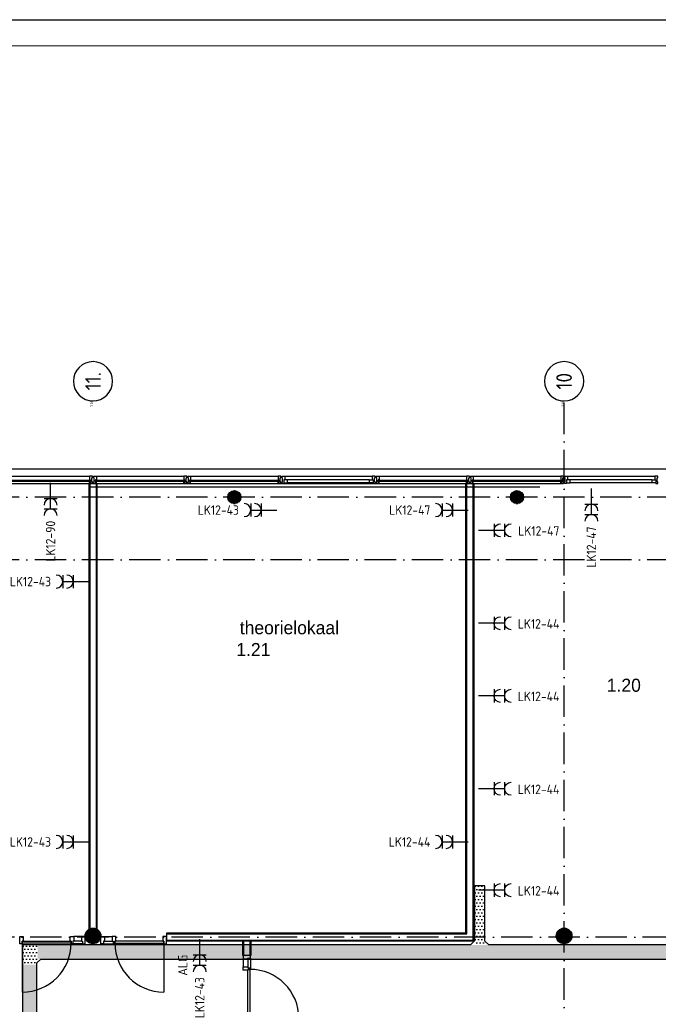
# Model space of a CAD drawing. Header units: millimetres. Extents: x 84333 to 241285, y -2244 to 84291.
# Tile 49 of 74: x 155617 to 167818, y 65492 to 84291. Entities that reach past the tile are written whole.
import ezdxf
from ezdxf.enums import TextEntityAlignment as Align

# ---------------------------------------------------------------- set-up
doc = ezdxf.new("R2010")
doc.units = ezdxf.units.MM
doc.header["$LTSCALE"] = 100
for name, pattern in [('CENTER2', [1.125, 0.75, -0.125, 0.125, -0.125]), ('DASHDOT', [9, 6, -1.5, 0, -1.5]), ('SMALL_DASH', [1.5, 0.5, -1])]:
    doc.linetypes.add(name, pattern=pattern)
doc.layers.get('0').update_dxf_attribs({"linetype": 'CONTINUOUS'})
for name, color, linetype in [('AFDELING', 4, 'CONTINUOUS'), ('AL$7----_STRAMIEN', 1, 'DASHDOT'), ('AL21----_BUITENWAND', 4, 'CONTINUOUS'), ('AL22----_BINNENWAND', 7, 'CONTINUOUS'), ('AL28----_KONSTRUKTIE', 3, 'CONTINUOUS'), ('AL31----_BUITENKOZ', 7, 'CONTINUOUS'), ('AL32----_BINNENKOZ', 7, 'CONTINUOUS'), ('AL32----_DRAAIRICHTING', 1, 'CONTINUOUS'), ('ALN-----_BLOCKNAAM', 2, 'CONTINUOUS'), ('ALXAA---_GEWBETON', 12, 'CONTINUOUS'), ('ALXOU---_GLAS', 7, 'CONTINUOUS'), ('BOUW', 8, 'CONTINUOUS'), ('EB63103-_ATTRIB', 2, 'CONTINUOUS'), ('EL63103-_LICHT-WCD230V', 3, 'CONTINUOUS'), ('EL6441--_DATACOM', 3, 'CONTINUOUS'), ('KABELGGOOT1', 8, 'CONTINUOUS'), ('LIJN025', 10, 'CONTINUOUS'), ('LIJN050', 90, 'CONTINUOUS'), ('TEKST25', 10, 'CONTINUOUS'), ('TEKST35', 50, 'CONTINUOUS'), ('TEKST50', 90, 'CONTINUOUS'), ('wandgoot bestaand', 30, 'CONTINUOUS')]:
    doc.layers.add(name, color=color, linetype=linetype)
doc.styles.add('1_8', font='ISO', dxfattribs={"height": 1.8})
doc.styles.add('BURO-025', font='BUROFONT.shx', dxfattribs={"height": 250})
doc.styles.add('ISO', font='ISO.shx')
doc.styles.add('NORATT', font='isocp.shx')
doc.styles.add('ROMAND', font='romand')
doc.styles.get("Standard").update_dxf_attribs({"font": 'iso.shx'})
doc.styles.add('TECHNIC', font='technic_.ttf')
pattern_1 = [(8e-14, (39793.956, 199192.7), (31.75, 63.5), [0, -63.5])]

# ---------------------------------------------------------------- blocks, each defined once
blk = doc.blocks.new('A0-GE')
at = {"layer": 'LIJN025'}
blk.add_lwpolyline([(1500, 841), (1500, 0), (0, 0), (0, 841)], close=True, dxfattribs=at)
at = {"layer": 'LIJN050', "const_width": 0.2}
blk.add_lwpolyline([(1495, 836), (25, 836), (25, 5), (1495, 5)], close=True, dxfattribs=at)
at = {"layer": 'TEKST25', "style": 'ROMAND', "width": 2.899115}
blk.add_attdef('STATUS', text='', height=2.5, dxfattribs=at).set_placement((1454, 71.5), (1493, 71.5), align=Align.FIT)
at = {"layer": 'TEKST25', "style": 'ISO'}
for tag, p in [('E', (1455.25, 66)), ('NAAM-E', (1466.75, 66)), ('DATUM-E', (1485, 66)), ('D', (1455.25, 61)), ('NAAM-D', (1466.75, 61)), ('DATUM-D', (1485, 61)), ('C', (1455.25, 56)), ('NAAM-C', (1466.75, 56)), ('DATUM-C', (1485, 56)), ('B', (1455.25, 51)), ('NAAM-B', (1466.75, 51)), ('DATUM-B', (1485, 51)), ('A', (1455.25, 46)), ('NAAM-A', (1466.75, 46)), ('DATUM-A', (1485, 46))]:
    blk.add_attdef(tag, text='', height=2.5, dxfattribs=at).set_placement(p, align=Align.CENTER)
for tag, p in [('DATUM', (1332.75, 36.25)), ('SCHAAL', (1368, 36.25)), ('GETEKEND', (1398.25, 36.25)), ('GECONTOL.', (1433, 36.25)), ('FORMAAT', (1463.25, 28.25))]:
    blk.add_attdef(tag, p, '', height=2.5, dxfattribs=at)
at = {"layer": 'TEKST35', "style": 'ISO'}
for tag, p in [('PROJECT', (1334.5, 72.5)), ('PLAATS', (1334.5, 63.5)), ('INSTALLATIE-REGEL1', (1334.5, 52.5)), ('INSTALLATIE-REGEL2', (1334.5, 43.5))]:
    blk.add_attdef(tag, p, '', height=4, dxfattribs=at)
blk.add_attdef('PROJ.NR.', text='', height=4, dxfattribs=at).set_placement((1481, 23), align=Align.CENTER)
at = {"layer": 'TEKST50', "style": 'ISO'}
blk.add_attdef('FILE-NAAM', text='', height=5, dxfattribs=at).set_placement((1473.5, 7.5), align=Align.CENTER)
blk = doc.blocks.new('ES3W2A')
for p, q in [((1.25, 2), (-1.25, 2)), ((0, 2), (0, -3)), ((1.25, 0), (-1.25, 0))]:
    blk.add_line(p, q)
for centre in [(0, 3.25), (0, 1.25)]:
    blk.add_arc(centre, 1.25, 180, 0)
at = {"style": '1_8'}
for tag, flags, p in [('VERMOGEN', 9, (-2.5, 5)), ('GROEP', 8, (0, 5)), ('SCHAK', 8, (2.5, 5)), ('GELIJK', 9, (5, 5)), ('KAST', 9, (7, 5)), ('TAL', 8, (2.5, 5))]:
    blk.add_attdef(tag, text='', height=1.8, rotation=90, dxfattribs=dict(at, flags=flags)).set_placement(p, align=Align.MIDDLE_CENTER)
at = {"style": '1_8', "width": 0.7, "flags": 8}
blk.add_attdef('DOEL', text='', height=1.8, rotation=90, dxfattribs=at).set_placement((-2.5, 5), align=Align.MIDDLE_LEFT)
at = {"style": '1_8', "flags": 9}
blk.add_attdef('M_CODE', text='', height=1.8, dxfattribs=at).set_placement((0, 0), align=Align.MIDDLE_CENTER)
blk = doc.blocks.new('1011')
at = {"layer": 'AL$7----_STRAMIEN', "color": 7, "linetype": 'Continuous'}
blk.add_circle((-750, 0), 750, dxfattribs=at)
at = {"layer": 'AL$7----_STRAMIEN', "color": 3, "linetype": 'Continuous'}
blk.add_attdef('STR-NAAM', text='', height=600, rotation=360, dxfattribs=at).set_placement((-750, 0), align=Align.MIDDLE)
at = {"layer": 'ALN-----_BLOCKNAAM', "linetype": 'Continuous'}
blk.add_text('1011', height=100, dxfattribs=at).set_placement((0, 0))
blk = doc.blocks.new('A$C13e6995e')
at = {"layer": 'KABELGGOOT1'}
h = blk.add_hatch(dxfattribs=at)
h.set_pattern_fill('DOTS', color=256, scale=40, style=0)
h.set_pattern_definition(pattern_1)
h.paths.add_polyline_path([(80171, 69997), (79975, 69997), (79975, 68881), (80171, 68881)])
h = blk.add_hatch(dxfattribs=at)
h.set_pattern_fill('DOTS', color=256, scale=40, style=0)
h.set_pattern_definition(pattern_1)
h.paths.add_polyline_path([(71612, 68870), (71339, 68870), (71339, 68488), (71609, 68488), (71609, 68525), (71612, 68528)])
h = blk.add_hatch(dxfattribs=at)
h.set_pattern_fill('DOTS', color=256, scale=40, style=0)
h.set_pattern_definition(pattern_1)
h.paths.add_polyline_path([(71625, 68866), (71625, 68602), (89068, 68602), (89068, 68866)])
h = blk.add_hatch(dxfattribs=at)
h.set_pattern_fill('DOTS', color=256, scale=40, style=0)
h.set_pattern_definition(pattern_1)
h.paths.add_polyline_path([(71609, 68494), (71339, 68494), (71339, 38316), (71609, 38316)])
at = {"layer": 'AL$7----_STRAMIEN', "color": 1}
for p, q in [((92876, 77420), (52674, 77420)), ((92876, 76220), (52674, 76220)), ((92785, 69020), (52585, 69020))]:
    blk.add_line(p, q, dxfattribs=at)
blk.add_lwpolyline([(81685, 40820), (81685, 79257)], dxfattribs=at)
at = {"layer": 'AL21----_BUITENWAND', "color": 8}
blk.add_line((55945, 77960), (89425, 77960), dxfattribs=at)
at = {"layer": 'AL22----_BINNENWAND', "color": 8}
for p, q in [((72610, 69170), (72610, 77680)), ((72610, 77680), (72760, 77680)), ((72760, 77680), (72760, 69170)), ((79810, 69095), (79810, 77680)), ((79810, 77680), (79960, 77680)), ((79960, 77680), (79960, 68945)), ((72760, 69170), (72610, 69170)), ((79810, 69095), (74086, 69095)), ((74086, 69095), (74086, 68945)), ((74086, 68945), (79960, 68945)), ((75550, 68669), (75550, 68945)), ((75700, 68945), (75700, 68669)), ((75699, 68669), (75550, 68669))]:
    blk.add_line(p, q, dxfattribs=at)
at = {"layer": 'AL22----_BINNENWAND', "color": 8, "linetype": 'Continuous'}
for p, q in [((72625, 77680), (72625, 69170)), ((72745, 77680), (72745, 69170)), ((79825, 69080), (79825, 77680)), ((79945, 68960), (79945, 77680)), ((74086, 69080), (79825, 69080)), ((74086, 68960), (79945, 68960)), ((75565, 68669), (75565, 68945)), ((75685, 68669), (75685, 68945))]:
    blk.add_line(p, q, dxfattribs=at)
at = {"layer": 'AL28----_KONSTRUKTIE', "color": 8}
for centre, radius in [((75385, 77420), 125), ((80785, 77420), 125), ((72685, 69041), 150), ((81685, 69041), 150)]:
    blk.add_circle(centre, radius, dxfattribs=at)
at = {"layer": 'AL31----_BUITENKOZ', "color": 8}
for p, q in [((70950, 77819), (72620, 77819)), ((70950, 77680), (72620, 77680)), ((72750, 77819), (74420, 77819)), ((72750, 77680), (74420, 77680)), ((74550, 77819), (76220, 77819)), ((74550, 77680), (76220, 77680)), ((76350, 77819), (78020, 77819)), ((77970, 77747), (76400, 77747)), ((77970, 77693), (76400, 77693)), ((78150, 77819), (79820, 77819)), ((78150, 77680), (79820, 77680)), ((79950, 77819), (81620, 77819)), ((79950, 77680), (81620, 77680)), ((81750, 77819), (83420, 77819)), ((83370, 77747), (81800, 77747)), ((83370, 77693), (81800, 77693))]:
    blk.add_line(p, q, dxfattribs=at)
at = {"layer": 'AL31----_BUITENKOZ', "color": 8, "linetype": 'Continuous'}
for p, q in [((72657, 77819), (72620, 77819)), ((72620, 77819), (72620, 77812)), ((72620, 77812), (72620, 77808)), ((72620, 77808), (72620, 77800)), ((72620, 77800), (72620, 77747)), ((72620, 77747), (72637, 77747)), ((72620, 77680), (72620, 77717)), ((72620, 77717), (72637, 77717)), ((72632, 77680), (72620, 77680)), ((72637, 77685), (72632, 77685)), ((72632, 77685), (72632, 77680)), ((72637, 77747), (72637, 77680)), ((72637, 77717), (72637, 77685)), ((72637, 77680), (72676, 77680)), ((72676, 77819), (72657, 77819)), ((72662, 77710), (72662, 77790)), ((72662, 77790), (72676, 77790)), ((72676, 77710), (72662, 77710)), ((72676, 77813), (72676, 77819)), ((72676, 77799), (72676, 77813)), ((72676, 77790), (72676, 77799)), ((72676, 77799), (72676, 77799)), ((72676, 77700), (72676, 77710)), ((72676, 77686), (72676, 77700)), ((72676, 77700), (72676, 77700)), ((72676, 77680), (72676, 77686)), ((72694, 77813), (72694, 77819)), ((72694, 77819), (72713, 77819)), ((72694, 77800), (72694, 77813)), ((72694, 77790), (72694, 77800)), ((72694, 77800), (72694, 77800)), ((72708, 77790), (72694, 77790)), ((72694, 77700), (72694, 77710)), ((72694, 77710), (72708, 77710)), ((72694, 77686), (72694, 77700)), ((72694, 77700), (72694, 77700)), ((72694, 77680), (72694, 77686)), ((72733, 77680), (72694, 77680)), ((72708, 77710), (72708, 77790)), ((72713, 77819), (72750, 77819)), ((72750, 77747), (72733, 77747)), ((72733, 77747), (72733, 77680)), ((72733, 77717), (72733, 77685)), ((72750, 77717), (72733, 77717)), ((72733, 77685), (72738, 77685)), ((72738, 77685), (72738, 77680)), ((72738, 77680), (72750, 77680)), ((72750, 77819), (72750, 77812)), ((72750, 77812), (72750, 77808)), ((72750, 77808), (72750, 77800)), ((72750, 77800), (72750, 77747)), ((72750, 77680), (72750, 77717)), ((74457, 77819), (74420, 77819)), ((74420, 77819), (74420, 77812)), ((74420, 77812), (74420, 77808)), ((74420, 77808), (74420, 77800)), ((74420, 77800), (74420, 77747)), ((74420, 77747), (74437, 77747)), ((74420, 77680), (74420, 77717)), ((74420, 77717), (74437, 77717)), ((74432, 77680), (74420, 77680)), ((74437, 77685), (74432, 77685)), ((74432, 77685), (74432, 77680)), ((74437, 77747), (74437, 77680)), ((74437, 77717), (74437, 77685)), ((74437, 77680), (74476, 77680)), ((74476, 77819), (74457, 77819)), ((74462, 77710), (74462, 77790)), ((74462, 77790), (74476, 77790)), ((74476, 77710), (74462, 77710)), ((74476, 77813), (74476, 77819)), ((74476, 77799), (74476, 77813)), ((74476, 77790), (74476, 77799)), ((74476, 77799), (74476, 77799)), ((74476, 77700), (74476, 77710)), ((74476, 77686), (74476, 77700)), ((74476, 77700), (74476, 77700)), ((74476, 77680), (74476, 77686)), ((74494, 77813), (74494, 77819)), ((74494, 77819), (74513, 77819)), ((74494, 77800), (74494, 77813)), ((74494, 77790), (74494, 77800)), ((74494, 77800), (74494, 77800)), ((74508, 77790), (74494, 77790)), ((74494, 77700), (74494, 77710)), ((74494, 77710), (74508, 77710)), ((74494, 77686), (74494, 77700)), ((74494, 77700), (74494, 77700)), ((74494, 77680), (74494, 77686)), ((74533, 77680), (74494, 77680)), ((74508, 77710), (74508, 77790)), ((74513, 77819), (74550, 77819)), ((74550, 77747), (74533, 77747)), ((74533, 77747), (74533, 77680)), ((74533, 77717), (74533, 77685)), ((74550, 77717), (74533, 77717)), ((74533, 77685), (74538, 77685)), ((74538, 77685), (74538, 77680)), ((74538, 77680), (74550, 77680)), ((74550, 77819), (74550, 77812)), ((74550, 77812), (74550, 77808)), ((74550, 77808), (74550, 77800)), ((74550, 77800), (74550, 77747)), ((74550, 77680), (74550, 77717)), ((76257, 77819), (76220, 77819)), ((76220, 77819), (76220, 77812)), ((76220, 77812), (76220, 77808)), ((76220, 77808), (76220, 77800)), ((76220, 77800), (76220, 77747)), ((76220, 77747), (76237, 77747)), ((76220, 77680), (76220, 77717)), ((76220, 77717), (76237, 77717)), ((76232, 77680), (76220, 77680)), ((76237, 77685), (76232, 77685)), ((76232, 77685), (76232, 77680)), ((76237, 77747), (76237, 77680)), ((76237, 77717), (76237, 77685)), ((76237, 77680), (76276, 77680)), ((76276, 77819), (76257, 77819)), ((76262, 77710), (76262, 77790)), ((76262, 77790), (76276, 77790)), ((76276, 77710), (76262, 77710)), ((76276, 77813), (76276, 77819)), ((76276, 77799), (76276, 77813)), ((76276, 77790), (76276, 77799)), ((76276, 77799), (76276, 77799)), ((76276, 77700), (76276, 77710)), ((76276, 77686), (76276, 77700)), ((76276, 77700), (76276, 77700)), ((76276, 77680), (76276, 77686)), ((76294, 77813), (76294, 77819)), ((76294, 77819), (76313, 77819)), ((76294, 77800), (76294, 77813)), ((76294, 77790), (76294, 77800)), ((76294, 77800), (76294, 77800)), ((76308, 77790), (76294, 77790)), ((76294, 77700), (76294, 77710)), ((76294, 77710), (76308, 77710)), ((76294, 77686), (76294, 77700)), ((76294, 77700), (76294, 77700)), ((76294, 77680), (76294, 77686)), ((76333, 77680), (76294, 77680)), ((76308, 77710), (76308, 77790)), ((76313, 77819), (76350, 77819)), ((76350, 77747), (76333, 77747)), ((76333, 77747), (76333, 77680)), ((76333, 77747), (76333, 77693)), ((76400, 77747), (76333, 77747)), ((76333, 77693), (76400, 77693)), ((76350, 77819), (76350, 77812)), ((76350, 77812), (76350, 77808)), ((76350, 77808), (76350, 77800)), ((76350, 77800), (76350, 77747)), ((76400, 77693), (76400, 77747)), ((77970, 77693), (77970, 77747)), ((77970, 77747), (78037, 77747)), ((78037, 77693), (77970, 77693)), ((78057, 77819), (78020, 77819)), ((78020, 77819), (78020, 77812)), ((78020, 77812), (78020, 77808)), ((78020, 77808), (78020, 77800)), ((78020, 77800), (78020, 77747)), ((78020, 77747), (78037, 77747)), ((78037, 77747), (78037, 77680)), ((78037, 77747), (78037, 77693)), ((78037, 77680), (78076, 77680)), ((78076, 77819), (78057, 77819)), ((78062, 77710), (78062, 77790)), ((78062, 77790), (78076, 77790)), ((78076, 77710), (78062, 77710)), ((78076, 77813), (78076, 77819)), ((78076, 77799), (78076, 77813)), ((78076, 77790), (78076, 77799)), ((78076, 77799), (78076, 77799)), ((78076, 77700), (78076, 77710)), ((78076, 77686), (78076, 77700)), ((78076, 77700), (78076, 77700)), ((78076, 77680), (78076, 77686)), ((78094, 77813), (78094, 77819)), ((78094, 77819), (78113, 77819)), ((78094, 77800), (78094, 77813)), ((78094, 77790), (78094, 77800)), ((78094, 77800), (78094, 77800)), ((78108, 77790), (78094, 77790)), ((78094, 77700), (78094, 77710)), ((78094, 77710), (78108, 77710)), ((78094, 77686), (78094, 77700)), ((78094, 77700), (78094, 77700)), ((78094, 77680), (78094, 77686)), ((78133, 77680), (78094, 77680)), ((78108, 77710), (78108, 77790)), ((78113, 77819), (78150, 77819)), ((78150, 77747), (78133, 77747)), ((78133, 77747), (78133, 77680)), ((78133, 77717), (78133, 77685)), ((78150, 77717), (78133, 77717)), ((78133, 77685), (78138, 77685)), ((78138, 77685), (78138, 77680)), ((78138, 77680), (78150, 77680)), ((78150, 77819), (78150, 77812)), ((78150, 77812), (78150, 77808)), ((78150, 77808), (78150, 77800)), ((78150, 77800), (78150, 77747)), ((78150, 77680), (78150, 77717)), ((79857, 77819), (79820, 77819)), ((79820, 77819), (79820, 77812)), ((79820, 77812), (79820, 77808)), ((79820, 77808), (79820, 77800)), ((79820, 77800), (79820, 77747)), ((79820, 77747), (79837, 77747)), ((79820, 77680), (79820, 77717)), ((79820, 77717), (79837, 77717)), ((79832, 77680), (79820, 77680)), ((79837, 77685), (79832, 77685)), ((79832, 77685), (79832, 77680)), ((79837, 77747), (79837, 77680)), ((79837, 77717), (79837, 77685)), ((79837, 77680), (79876, 77680)), ((79876, 77819), (79857, 77819)), ((79862, 77710), (79862, 77790)), ((79862, 77790), (79876, 77790)), ((79876, 77710), (79862, 77710)), ((79876, 77813), (79876, 77819)), ((79876, 77799), (79876, 77813)), ((79876, 77790), (79876, 77799)), ((79876, 77799), (79876, 77799)), ((79876, 77700), (79876, 77710)), ((79876, 77686), (79876, 77700)), ((79876, 77700), (79876, 77700)), ((79876, 77680), (79876, 77686)), ((79894, 77813), (79894, 77819)), ((79894, 77819), (79913, 77819)), ((79894, 77800), (79894, 77813)), ((79894, 77790), (79894, 77800)), ((79894, 77800), (79894, 77800)), ((79908, 77790), (79894, 77790)), ((79894, 77700), (79894, 77710)), ((79894, 77710), (79908, 77710)), ((79894, 77686), (79894, 77700)), ((79894, 77700), (79894, 77700)), ((79894, 77680), (79894, 77686)), ((79933, 77680), (79894, 77680)), ((79908, 77710), (79908, 77790)), ((79913, 77819), (79950, 77819)), ((79950, 77747), (79933, 77747)), ((79933, 77747), (79933, 77680)), ((79933, 77717), (79933, 77685)), ((79950, 77717), (79933, 77717)), ((79933, 77685), (79938, 77685)), ((79938, 77685), (79938, 77680)), ((79938, 77680), (79950, 77680)), ((79950, 77819), (79950, 77812)), ((79950, 77812), (79950, 77808)), ((79950, 77808), (79950, 77800)), ((79950, 77800), (79950, 77747)), ((79950, 77680), (79950, 77717)), ((81657, 77819), (81620, 77819)), ((81620, 77819), (81620, 77812)), ((81620, 77812), (81620, 77808)), ((81620, 77808), (81620, 77800)), ((81620, 77800), (81620, 77747)), ((81620, 77747), (81637, 77747)), ((81620, 77680), (81620, 77717)), ((81620, 77717), (81637, 77717)), ((81632, 77680), (81620, 77680)), ((81637, 77685), (81632, 77685)), ((81632, 77685), (81632, 77680)), ((81637, 77747), (81637, 77680)), ((81637, 77717), (81637, 77685)), ((81637, 77680), (81676, 77680)), ((81676, 77819), (81657, 77819)), ((81662, 77710), (81662, 77790)), ((81662, 77790), (81676, 77790)), ((81676, 77710), (81662, 77710)), ((81676, 77813), (81676, 77819)), ((81676, 77799), (81676, 77813)), ((81676, 77790), (81676, 77799)), ((81676, 77799), (81676, 77799)), ((81676, 77700), (81676, 77710)), ((81676, 77686), (81676, 77700)), ((81676, 77700), (81676, 77700)), ((81676, 77680), (81676, 77686)), ((81694, 77813), (81694, 77819)), ((81694, 77819), (81713, 77819)), ((81694, 77800), (81694, 77813)), ((81694, 77790), (81694, 77800)), ((81694, 77800), (81694, 77800)), ((81708, 77790), (81694, 77790)), ((81694, 77700), (81694, 77710)), ((81694, 77710), (81708, 77710)), ((81694, 77686), (81694, 77700)), ((81694, 77700), (81694, 77700)), ((81694, 77680), (81694, 77686)), ((81733, 77680), (81694, 77680)), ((81708, 77710), (81708, 77790)), ((81713, 77819), (81750, 77819)), ((81750, 77747), (81733, 77747)), ((81733, 77747), (81733, 77680)), ((81733, 77747), (81733, 77693)), ((81800, 77747), (81733, 77747)), ((81733, 77693), (81800, 77693)), ((81750, 77819), (81750, 77812)), ((81750, 77812), (81750, 77808)), ((81750, 77808), (81750, 77800)), ((81750, 77800), (81750, 77747)), ((81800, 77693), (81800, 77747)), ((83370, 77693), (83370, 77747)), ((83370, 77747), (83437, 77747)), ((83437, 77693), (83370, 77693)), ((83457, 77819), (83420, 77819)), ((83420, 77819), (83420, 77812)), ((83420, 77812), (83420, 77808)), ((83420, 77808), (83420, 77800)), ((83420, 77800), (83420, 77747)), ((83420, 77747), (83437, 77747)), ((83437, 77747), (83437, 77680)), ((83437, 77747), (83437, 77693)), ((83437, 77680), (83476, 77680)), ((83476, 77819), (83457, 77819)), ((83462, 77710), (83462, 77790)), ((83462, 77790), (83476, 77790)), ((83476, 77710), (83462, 77710)), ((83476, 77813), (83476, 77819)), ((83476, 77799), (83476, 77813)), ((83476, 77790), (83476, 77799)), ((83476, 77799), (83476, 77799)), ((83476, 77700), (83476, 77710)), ((83476, 77686), (83476, 77700)), ((83476, 77700), (83476, 77700)), ((83476, 77680), (83476, 77686))]:
    blk.add_line(p, q, dxfattribs=at)
at = {"layer": 'AL32----_BINNENKOZ', "color": 8}
for p, q in [((71284, 68893), (71284, 69032)), ((71284, 69032), (71351, 69032)), ((71351, 69032), (71351, 68944)), ((72251, 68944), (72251, 69032)), ((72251, 69032), (72318, 69032)), ((72468, 69032), (72318, 69032)), ((72318, 69032), (72318, 68944)), ((72535, 69032), (72468, 69032)), ((72468, 69032), (72468, 68944)), ((72535, 68893), (72535, 69032)), ((72835, 68893), (72835, 69032)), ((72835, 69032), (72902, 69032)), ((72902, 69032), (73052, 69032)), ((72902, 69032), (72902, 68944)), ((73119, 69032), (73052, 69032)), ((73052, 69032), (73052, 68944)), ((73119, 68944), (73119, 69032)), ((74086, 69032), (74019, 69032)), ((74019, 69032), (74019, 68944)), ((74086, 68893), (74086, 69032)), ((71334, 68893), (71284, 68893)), ((71351, 68944), (71334, 68944)), ((71334, 68944), (71334, 68893)), ((71334, 68904), (71334, 68944)), ((71334, 68944), (72268, 68944)), ((72268, 68904), (71334, 68904)), ((72268, 68944), (72251, 68944)), ((72268, 68893), (72268, 68944)), ((72268, 68944), (72268, 68904)), ((72301, 68893), (72268, 68893)), ((72301, 68893), (72268, 68893)), ((72318, 68944), (72301, 68944)), ((72301, 68944), (72301, 68893)), ((72485, 68893), (72301, 68893)), ((72468, 68944), (72318, 68944)), ((72468, 68944), (72485, 68944)), ((72485, 68944), (72485, 68893)), ((72485, 68893), (72535, 68893)), ((72885, 68893), (72835, 68893)), ((72902, 68944), (72885, 68944)), ((72885, 68944), (72885, 68893)), ((72885, 68893), (73069, 68893)), ((72902, 68944), (73052, 68944)), ((73052, 68944), (73069, 68944)), ((73069, 68944), (73069, 68893)), ((73069, 68893), (73102, 68893)), ((73069, 68893), (73102, 68893)), ((73102, 68893), (73102, 68944)), ((73102, 68944), (73119, 68944)), ((73102, 68944), (73102, 68904)), ((74036, 68944), (73102, 68944)), ((73102, 68904), (74036, 68904)), ((74019, 68944), (74036, 68944)), ((74036, 68944), (74036, 68893)), ((74036, 68904), (74036, 68944)), ((74036, 68893), (74086, 68893)), ((75695, 68669), (75556, 68669)), ((75556, 68669), (75556, 68602)), ((75644, 68602), (75644, 68619)), ((75644, 68619), (75695, 68619)), ((75695, 68619), (75695, 68669)), ((75695, 68619), (75695, 68435)), ((75556, 68602), (75556, 68452)), ((75556, 68602), (75644, 68602)), ((75556, 68385), (75556, 68452)), ((75556, 68452), (75644, 68452)), ((75644, 68602), (75644, 68452)), ((75644, 68452), (75644, 68435)), ((75644, 68435), (75695, 68435)), ((75695, 68435), (75695, 68402)), ((75695, 68435), (75695, 68402)), ((75644, 68385), (75556, 68385)), ((75644, 68402), (75684, 68402)), ((75644, 67468), (75644, 68402)), ((75695, 68402), (75644, 68402)), ((75644, 68402), (75644, 68385)), ((75684, 68402), (75684, 67468))]:
    blk.add_line(p, q, dxfattribs=at)
at = {"layer": 'AL32----_DRAAIRICHTING', "color": 8}
for p, q in [((71334, 68904), (71334, 67970)), ((74036, 68904), (74036, 67970))]:
    blk.add_line(p, q, dxfattribs=at)
for centre, start, end in [((71334, 68904), 270, 0), ((74036, 68904), 180, 270), ((75684, 67468), 0, 90)]:
    blk.add_arc(centre, 934, start, end, dxfattribs=at)
at = {"layer": 'ALXAA---_GEWBETON', "color": 8}
for p, q in [((75265, 77456), (75505, 77456)), ((75273, 77476), (75497, 77476)), ((75285, 77496), (75484, 77496)), ((75305, 77516), (75465, 77516)), ((75338, 77536), (75432, 77536)), ((80665, 77456), (80905, 77456)), ((80673, 77476), (80897, 77476)), ((80685, 77496), (80884, 77496)), ((80705, 77516), (80865, 77516)), ((80738, 77536), (80832, 77536)), ((75260, 77416), (75510, 77416)), ((75261, 77436), (75509, 77436)), ((75262, 77396), (75508, 77396)), ((75268, 77376), (75502, 77376)), ((75278, 77356), (75492, 77356)), ((75293, 77336), (75477, 77336)), ((75316, 77316), (75454, 77316)), ((75372, 77296), (75398, 77296)), ((80660, 77416), (80910, 77416)), ((80661, 77436), (80909, 77436)), ((80662, 77396), (80908, 77396)), ((80668, 77376), (80902, 77376)), ((80678, 77356), (80892, 77356)), ((80693, 77336), (80877, 77336)), ((80716, 77316), (80854, 77316)), ((80772, 77296), (80798, 77296)), ((72645, 68896), (72645, 69186)), ((72665, 68892), (72665, 69190)), ((72685, 68891), (72685, 69191)), ((72705, 68892), (72705, 69190)), ((72725, 68896), (72725, 69186)), ((81645, 68896), (81645, 69186)), ((81665, 68892), (81665, 69190)), ((81685, 68891), (81685, 69191)), ((81705, 68892), (81705, 69190)), ((81725, 68896), (81725, 69186)), ((72545, 68987), (72545, 69095)), ((72565, 68951), (72565, 69131)), ((72585, 68929), (72585, 69153)), ((72605, 68914), (72605, 69168)), ((72625, 68904), (72625, 69179)), ((72745, 68904), (72745, 69179)), ((72765, 68914), (72765, 69168)), ((72785, 68929), (72785, 69153)), ((72805, 68951), (72805, 69131)), ((72825, 68987), (72825, 69095)), ((81545, 68987), (81545, 69095)), ((81565, 68951), (81565, 69131)), ((81585, 68929), (81585, 69153)), ((81605, 68914), (81605, 69168)), ((81625, 68904), (81625, 69179)), ((81745, 68904), (81745, 69179)), ((81765, 68914), (81765, 69168)), ((81785, 68929), (81785, 69153)), ((81805, 68951), (81805, 69131)), ((81825, 68987), (81825, 69095))]:
    blk.add_line(p, q, dxfattribs=at)
at = {"layer": 'ALXOU---_GLAS', "color": 8}
for p, q in [((70935, 77745), (72635, 77745)), ((72635, 77719), (70935, 77719)), ((72635, 77745), (72635, 77719)), ((72735, 77719), (72735, 77745)), ((72735, 77745), (74435, 77745)), ((74435, 77719), (72735, 77719)), ((74435, 77745), (74435, 77719)), ((74535, 77719), (74535, 77745)), ((74535, 77745), (76235, 77745)), ((76235, 77719), (74535, 77719)), ((76235, 77745), (76235, 77719)), ((78135, 77719), (78135, 77745)), ((78135, 77745), (79835, 77745)), ((79835, 77719), (78135, 77719)), ((79835, 77745), (79835, 77719)), ((79935, 77719), (79935, 77745)), ((79935, 77745), (81635, 77745)), ((81635, 77719), (79935, 77719)), ((81635, 77745), (81635, 77719))]:
    blk.add_line(p, q, dxfattribs=at)
at = {"layer": 'KABELGGOOT1'}
for p, q in [((79965, 70004), (80030, 70004)), ((79971, 69997, 3650), (79971, 68945, 3650)), ((80171, 69997, 3650), (79971, 69997, 3650)), ((80171, 68944, 3650), (80171, 69997, 3650)), ((71339, 68870, 3650), (71339, 38306, 3650)), ((79896, 68870, 3650), (71339, 68870, 3650)), ((79971, 68945, 3650), (79896, 68870, 3650)), ((80246, 68870, 3650), (80171, 68944, 3650)), ((89114, 68870, 3650), (80246, 68870, 3650)), ((71609, 68525, 3650), (71685, 68600, 3650)), ((71609, 38306, 3650), (71609, 68525, 3650)), ((71685, 68600, 3650), (89114, 68600, 3650))]:
    blk.add_line(p, q, dxfattribs=at)
at = {"layer": 'AL$7----_STRAMIEN'}
ref = blk.add_blockref('1011', (72685, 79257), dxfattribs=dict(at, xscale=-0.5, yscale=0.5, zscale=0.5, rotation=90.00000000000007))
ref.add_attrib('STR-NAAM', '11.', dxfattribs={"color": 3, "linetype": 'Continuous', "height": 300, "rotation": 90}).set_placement((72685, 79632), align=Align.MIDDLE)
ref = blk.add_blockref('1011', (81685, 79257), dxfattribs=dict(at, xscale=-0.5, yscale=0.5, zscale=0.5, rotation=90.00000000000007))
ref.add_attrib('STR-NAAM', '10', dxfattribs={"color": 3, "linetype": 'Continuous', "height": 300, "rotation": 90}).set_placement((81685, 79632), align=Align.MIDDLE)
at = {"layer": 'AFDELING', "color": 8, "style": 'TECHNIC'}
for p in [(92219, 54468), (58038, 41625), (88108, 41444)]:
    blk.add_attdef('VIDE', text='', height=500, dxfattribs=at).set_placement(p, align=Align.CENTER)
blk.add_attdef('VIDE', text='', height=500, rotation=90, dxfattribs=at).set_placement((75129, 25766), align=Align.CENTER)
at = {"layer": 'BOUW', "style": 'BURO-025'}
for s, p in [('theorielokaal', (75489, 74801)), ('1.21', (75423, 74384)), ('1.20', (82501, 73703))]:
    blk.add_text(s, height=250, dxfattribs=at).set_placement(p)
blk = doc.blocks.new('*U119')
at = {"color": 0, "linetype": 'SMALL_DASH', "ltscale": 100}
for p, q in [((0, 32, -1100), (8300, 32, -1100)), ((0, -32, -1100), (8300, -32, -1100))]:
    blk.add_line(p, q, dxfattribs=at)
blk = doc.blocks.new('*U117')
at = {"color": 0, "linetype": 'SMALL_DASH', "ltscale": 100}
for p, q in [((0, 32, -1100), (3598, 32, -1100)), ((0, -32, -1100), (3598, -32, -1100))]:
    blk.add_line(p, q, dxfattribs=at)
blk = doc.blocks.new('*U120')
at = {"color": 0, "linetype": 'SMALL_DASH', "ltscale": 100}
for p, q in [((0, 32, -1100), (12925, 32, -1100)), ((0, -33, -1100), (12925, -33, -1100))]:
    blk.add_line(p, q, dxfattribs=at)
at = {"layer": 'wandgoot bestaand', "color": 2, "linetype": 'CENTER2', "ltscale": 100}
for tag in ['CODE', 'POSITIONCODE', 'SECTIONCODE']:
    blk.add_attdef(tag, (0, 0), '', height=1.8, dxfattribs=at)

msp = doc.modelspace()

# ---------------------------------------------------------------- block references
at = {"xscale": 100, "yscale": 100, "zscale": 100}
msp.add_blockref('A0-GE', (90712, 191), dxfattribs=at)
at = {"layer": 'EL63103-_LICHT-WCD230V'}
ref = msp.add_blockref('ES3W2A', (156207, 75149), dxfattribs=dict(at, xscale=100, yscale=100, zscale=100, rotation=180))
ref.add_attrib('GROEP', 'LK12-90', dxfattribs={"layer": 'EB63103-_ATTRIB', "color": 1, "height": 180, "rotation": 90, "style": 'NORATT', "flags": 8}).set_placement((156207, 74724), align=Align.MIDDLE_RIGHT)
ref = msp.add_blockref('ES3W2A', (166539, 75041), dxfattribs=dict(at, xscale=100, yscale=100, zscale=100, rotation=180))
ref.add_attrib('GROEP', 'LK12-47', dxfattribs={"layer": 'EB63103-_ATTRIB', "color": 1, "height": 180, "rotation": 90, "style": '1_8', "flags": 8}).set_placement((166539, 74616), align=Align.MIDDLE_RIGHT)
ref = msp.add_blockref('ES3W2A', (160231, 74928), dxfattribs=dict(at, xscale=100, yscale=100, zscale=100, rotation=90))
ref.add_attrib('GROEP', 'LK12-43', dxfattribs={"layer": 'EB63103-_ATTRIB', "color": 1, "height": 180, "style": 'NORATT', "flags": 8}).set_placement((159806, 74928), align=Align.MIDDLE_RIGHT)
ref = msp.add_blockref('ES3W2A', (163888, 74928), dxfattribs=dict(at, xscale=100, yscale=100, zscale=100, rotation=90))
ref.add_attrib('GROEP', 'LK12-47', dxfattribs={"layer": 'EB63103-_ATTRIB', "color": 1, "height": 180, "style": '1_8', "flags": 8}).set_placement((163463, 74928), align=Align.MIDDLE_RIGHT)
ref = msp.add_blockref('ES3W2A', (164680, 74541), dxfattribs=dict(at, xscale=-100, yscale=100, zscale=100, rotation=270))
ref.add_attrib('GROEP', 'LK12-47', dxfattribs={"layer": 'EB63103-_ATTRIB', "color": 1, "height": 180, "style": '1_8', "flags": 8}).set_placement((165928, 74530), align=Align.MIDDLE_RIGHT)
ref = msp.add_blockref('ES3W2A', (156641, 73563), dxfattribs=dict(at, xscale=100, yscale=100, zscale=100, rotation=90))
ref.add_attrib('GROEP', 'LK12-43', dxfattribs={"layer": 'EB63103-_ATTRIB', "color": 1, "height": 180, "style": '1_8', "flags": 8}).set_placement((156216, 73563), align=Align.MIDDLE_RIGHT)
ref = msp.add_blockref('ES3W2A', (164680, 72767), dxfattribs=dict(at, xscale=-100, yscale=100, zscale=100, rotation=270))
ref.add_attrib('GROEP', 'LK12-44', dxfattribs={"layer": 'EB63103-_ATTRIB', "color": 1, "height": 180, "style": '1_8', "flags": 8}).set_placement((165928, 72756), align=Align.MIDDLE_RIGHT)
ref = msp.add_blockref('ES3W2A', (164680, 71381), dxfattribs=dict(at, xscale=-100, yscale=100, zscale=100, rotation=270))
ref.add_attrib('GROEP', 'LK12-44', dxfattribs={"layer": 'EB63103-_ATTRIB', "color": 1, "height": 180, "style": '1_8', "flags": 8}).set_placement((165928, 71370), align=Align.MIDDLE_RIGHT)
ref = msp.add_blockref('ES3W2A', (164680, 69607), dxfattribs=dict(at, xscale=-100, yscale=100, zscale=100, rotation=270))
ref.add_attrib('GROEP', 'LK12-44', dxfattribs={"layer": 'EB63103-_ATTRIB', "color": 1, "height": 180, "style": '1_8', "flags": 8}).set_placement((165928, 69596), align=Align.MIDDLE_RIGHT)
ref = msp.add_blockref('ES3W2A', (156641, 68592), dxfattribs=dict(at, xscale=100, yscale=100, zscale=100, rotation=90))
ref.add_attrib('GROEP', 'LK12-43', dxfattribs={"layer": 'EB63103-_ATTRIB', "color": 1, "height": 180, "style": '1_8', "flags": 8}).set_placement((156216, 68592), align=Align.MIDDLE_RIGHT)
ref = msp.add_blockref('ES3W2A', (163888, 68592), dxfattribs=dict(at, xscale=100, yscale=100, zscale=100, rotation=90))
ref.add_attrib('GROEP', 'LK12-44', dxfattribs={"layer": 'EB63103-_ATTRIB', "color": 1, "height": 180, "style": '1_8', "flags": 8}).set_placement((163463, 68592), align=Align.MIDDLE_RIGHT)
ref = msp.add_blockref('ES3W2A', (164680, 67671), dxfattribs=dict(at, xscale=-100, yscale=100, zscale=100, rotation=270))
ref.add_attrib('GROEP', 'LK12-44', dxfattribs={"layer": 'EB63103-_ATTRIB', "color": 1, "height": 180, "style": '1_8', "flags": 8}).set_placement((165928, 67659), align=Align.MIDDLE_RIGHT)
ref = msp.add_blockref('ES3W2A', (159057, 66437), dxfattribs=dict(at, xscale=100, yscale=100, zscale=100, rotation=180))
ref.add_attrib('DOEL', 'ALG', dxfattribs={"layer": 'EB63103-_ATTRIB', "color": 1, "height": 180, "rotation": 90, "style": '1_8', "flags": 8}).set_placement((158732, 66437), align=Align.MIDDLE_RIGHT)
ref.add_attrib('GROEP', 'LK12-43', dxfattribs={"layer": 'EB63103-_ATTRIB', "color": 1, "height": 180, "rotation": 90, "style": '1_8', "flags": 8}).set_placement((159057, 66012), align=Align.MIDDLE_RIGHT)
at = {"layer": 'EL6441--_DATACOM'}
msp.add_blockref('A$C13e6995e', (84333, -2244), dxfattribs=at)
at = {"layer": 'wandgoot bestaand', "linetype": 'SMALL_DASH', "ltscale": 100}
for name, p in [('*U119', (148656, 75402, 1100)), ('*U120', (160553, 75403, 1100))]:
    msp.add_blockref(name, p, dxfattribs=at)
at = {"layer": 'wandgoot bestaand', "linetype": 'SMALL_DASH', "ltscale": 100, "rotation": 0.01666059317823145}
msp.add_blockref('*U117', (156955, 75402, 1100), dxfattribs=at)

doc.saveas('drawing.dxf')
